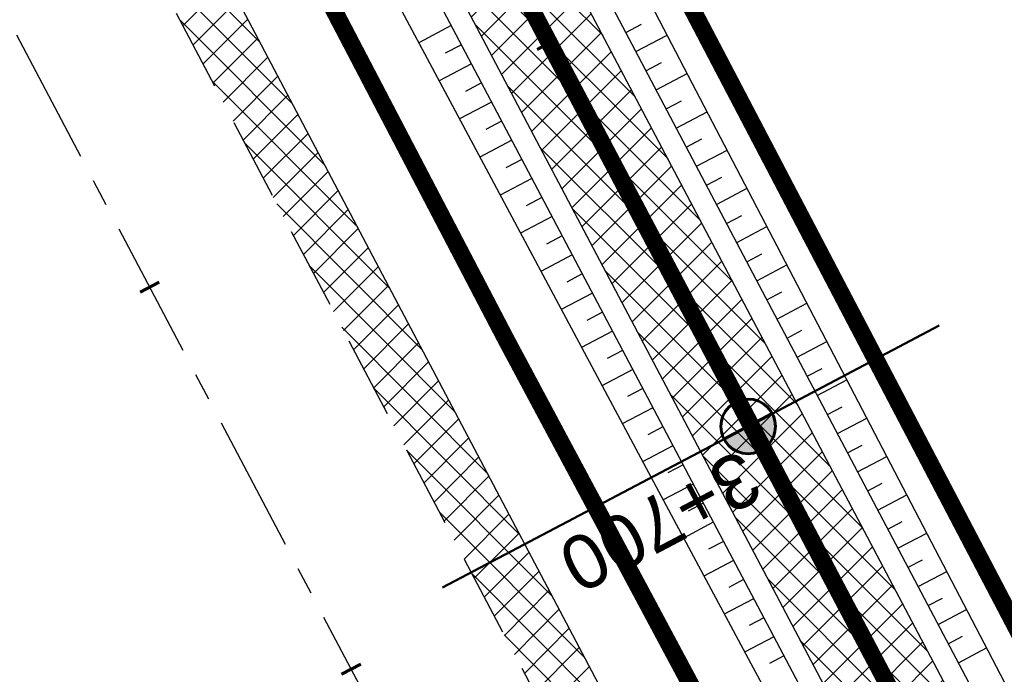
# Model space of a CAD drawing. Header units: metres. Extents: x 7529682 to 7533711, y 5721195 to 5727842.
# Tile 66 of 232: x 7531423 to 7531446, y 5724524 to 5724540. Entities that reach past the tile are written whole.
import ezdxf

# ---------------------------------------------------------------- set-up
doc = ezdxf.new("R2010")
doc.units = ezdxf.units.M
for name, pattern in [('817-dzialki-09-05-04$0$HIDDEN', [0.375, 0.25, -0.125]), ('ACAD_ISO05W100', [33, 24, -3, 0, -3, 0, -3]), ('CENTER', [50.800000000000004, 31.75, -6.35, 6.35, -6.35]), ('CENTER2', [28.575000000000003, 19.05, -3.175, 3.175, -3.175]), ('HIDDEN', [9.524999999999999, 6.35, -3.175])]:
    doc.linetypes.add(name, pattern=pattern)
for name, color, linetype in [('C-DROGI-SYTUACJA', 7, 'Continuous'), ('C-DROGI-SYTUACJA-ETYKIETY', 7, 'Continuous'), ('D-hatch-pobocza', 131, 'Continuous'), ('D-pobocza', 60, 'Continuous'), ('D-rowy', 160, 'Continuous'), ('D-skarpa', 2, 'Continuous'), ('D-skarpa-kreskowanie', 2, 'Continuous')]:
    doc.layers.add(name, color=color, linetype=linetype)
for name, color, linetype, lineweight, true_color in [('D-hatch-ciag-pieszo-rowerowy', 7, 'Continuous', 13, 0xff9f80), ('D-LR-etap-III', 7, '817-dzialki-09-05-04$0$HIDDEN', 50, 0x00008f), ('D-przekroje-pop', 7, 'Continuous', 50, 0x000099)]:
    doc.layers.add(name, color=color, linetype=linetype, lineweight=lineweight, true_color=true_color)
for name, color, linetype, lineweight in [('D-krawędzie', 3, 'Continuous', 30), ('D-obrzeża', 2, 'Continuous', 30), ('D-oś', 10, 'CENTER', 30), ('D-pas-drogowy', 7, 'ACAD_ISO05W100', 50)]:
    doc.layers.add(name, color=color, linetype=linetype, lineweight=lineweight)
doc.layers.add('poprzeczki', color=7, linetype='Continuous', true_color=0x0000c7)
doc.styles.get("Standard").update_dxf_attribs({"font": 'arial.ttf'})

# ---------------------------------------------------------------- blocks, each defined once
blk = doc.blocks.new('AeccTickLine')
at = {"color": 0, "linetype": 'ByBlock', "lineweight": -2}
blk.add_line((0, 1), (-3.673819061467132e-16, -1), dxfattribs=at)
blk = doc.blocks.new('kilometraz')
at = {"linetype": 'ByBlock', "lineweight": -2}
blk.add_hatch(color=0, dxfattribs=at).paths.add_polyline_path([(0, -0.28125, 0.4142135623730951), (0.28125, 0, 0.4142135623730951), (0, 0.28125)])
at = {"color": 0, "linetype": 'ByBlock', "lineweight": -2}
blk.add_line((0, 0.28125), (0, -0.28125), dxfattribs=at)
blk.add_circle((0, 0), 0.28125, dxfattribs=at)

msp = doc.modelspace()

# ---------------------------------------------------------------- hatches: boundary and pattern name
at = {"layer": 'D-hatch-ciag-pieszo-rowerowy'}
h = msp.add_hatch(dxfattribs=at)
h.set_pattern_fill('ANSI37', color=256, scale=0.15, style=0)
h.set_pattern_definition([(45, (0.8853450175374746, 0.4649341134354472), (-0.3367596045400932, 0.3367596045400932), []), (135, (0.8853450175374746, 0.4649341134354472), (-0.3367596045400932, -0.3367596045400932), [])])
h.paths.add_polyline_path([(7531426.00283601, 5724559.810280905), (7531399.691674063, 5724609.942291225), (7531381.171903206, 5724645.403370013), (7531371.148930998, 5724664.425789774), (7531369.294050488, 5724662.583091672), (7531378.958019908, 5724644.242016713), (7531397.476854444, 5724608.78273076), (7531423.790449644, 5724558.646084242), (7531445.035916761, 5724518.377892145), (7531473.709538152, 5724463.869950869), (7531482.589132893, 5724446.952420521), (7531484.869873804, 5724447.986385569), (7531475.922080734, 5724465.033847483), (7531447.247751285, 5724519.543134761)])
at = {"layer": 'D-hatch-pobocza'}
h = msp.add_hatch(dxfattribs=at)
h.set_pattern_fill('ANSI37', color=256, scale=0.15, style=0)
h.set_pattern_definition([(45, (0, 0), (-0.3367596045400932, 0.3367596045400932), []), (135, (0, 0), (-0.3367596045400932, -0.3367596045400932), [])])
h.paths.add_polyline_path([(7531410.67, 5724574.2), (7531398.059999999, 5724598.28), (7531373.71, 5724644.55), (7531366.183649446, 5724659.133667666), (7531365.968855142, 5724658.886270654), (7531365.497582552, 5724656.917040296), (7531373.644908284, 5724641.454376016), (7531392.161870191, 5724605.998675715), (7531418.480331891, 5724555.852756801), (7531439.726902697, 5724515.582472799), (7531476.36, 5724446.19), (7531478.828970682, 5724445.625897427), (7531467.269999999, 5724466.87), (7531457.65, 5724485.09), (7531437.94, 5724521.98), (7531423.889999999, 5724548.61)])

# ---------------------------------------------------------------- linework, layer by layer
at = {"layer": 'C-DROGI-SYTUACJA', "color": 10, "linetype": 'CENTER2', "lineweight": 35, "ltscale": 0.2}
msp.add_lwpolyline([(7531154.313313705, 5725078.4002911, -0.06893621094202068), (7531156.868938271, 5725074.829562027), (7531166.993104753, 5725055.549823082, -0.06873154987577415), (7531168.47910387, 5725051.431584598), (7531169.100428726, 5725048.502816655, 0.0687825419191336), (7531171.889509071, 5725040.775727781), (7531203.620916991, 5724980.378493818), (7531234.800499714, 5724921.534907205), (7531259.930515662, 5724874.055069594), (7531293.333031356, 5724810.085976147), (7531313.159872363, 5724772.033203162), (7531341.528881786, 5724719.923105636, -0.009023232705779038), (7531346.533284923, 5724710.322073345), (7531363.734853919, 5724675.815312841), (7531380.064961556, 5724644.822693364), (7531398.584264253, 5724609.362510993), (7531424.896642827, 5724559.228182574), (7531446.141834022, 5724518.960513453), (7531474.815809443, 5724464.451899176), (7531498.201389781, 5724419.897359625)], format="xyb", dxfattribs=at)
at = {"layer": 'D-krawędzie', "linetype": 'HIDDEN', "ltscale": 0.3, "flags": 128}
msp.add_lwpolyline([(7530572.009999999, 5726166.06), (7530620.380949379, 5726072.761487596), (7530641.555222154, 5726032.007915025), (7530660.960861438, 5725995.070069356), (7530689.128213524, 5725941.540167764), (7530707.335918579, 5725907.031820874), (7530725.255781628, 5725873.092686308), (7530743.969545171, 5725837.653904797), (7530770.526708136, 5725787.119408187), (7530787.864146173, 5725754.266918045), (7530809.897571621, 5725712.541613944), (7530824.739035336, 5725684.389287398), (7530840.856259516, 5725653.693092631), (7530860.675070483, 5725616.154465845), (7530865.283000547, 5725607.394015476), (7530878.050274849, 5725583.079962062), (7530918.171722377, 5725507.178125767), (7530950.162943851, 5725446.305402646), (7530993.419108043, 5725364.264712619), (7531022.766433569, 5725308.719304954), (7531053.80955549, 5725249.872416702), (7531081.165622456, 5725197.874670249), (7531103.902359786, 5725154.540603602), (7531128.123220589, 5725108.448161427), (7531149.3, 5725068.249999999), (7531167.380094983, 5725033.766927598), (7531197.164745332, 5724976.987689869), (7531228.151004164, 5724918.034426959), (7531253.152837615, 5724870.491119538), (7531286.7961686, 5724806.653565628), (7531306.739858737, 5724768.664832), (7531335.094443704, 5724714.652299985), (7531357.3191504, 5724672.438740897), (7531373.644908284, 5724641.454376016), (7531392.161870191, 5724605.998675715), (7531418.480331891, 5724555.852756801), (7531439.726902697, 5724515.582472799), (7531468.399107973, 5724461.077223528), (7531491.782023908, 5724416.527754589), (7531531.990296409, 5724339.832565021), (7531557.226635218, 5724291.658956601), (7531569.851546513, 5724267.577443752), (7531591.375556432, 5724226.547822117), (7531610.003879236, 5724191.103071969), (7531616.882991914, 5724177.998849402), (7531629.984986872, 5724153.025496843), (7531641.006768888, 5724132.021778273), (7531664.906257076, 5724087.616922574), (7531677.64401952, 5724064.785715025), (7531683.112433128, 5724054.988140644), (7531686.752875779, 5724048.180044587), (7531695.447538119, 5724031.696667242), (7531703.748818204, 5724015.917210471), (7531709.214143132, 5724005.513965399), (7531719.388607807, 5723986.14687362), (7531726.295217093, 5723973.000144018), (7531732.740794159, 5723960.735633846), (7531735.13, 5723956.19)], dxfattribs=at)
at = {"layer": 'D-LR-etap-III', "ltscale": 10, "flags": 128}
msp.add_lwpolyline([(7531750.474471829, 5723895.103125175, 0.4, 0.4, 0), (7531750.505, 5723895.13, 0.4, 0.4, 0), (7531682.71, 5724022.92, 0.4, 0.4, 0), (7531619.177023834, 5724147.203692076, 0.4, 0.4, 0), (7531592.308960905, 5724198.48863389, 0.4, 0.4, 0), (7531553.263875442, 5724272.918564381, 0.4, 0.4, 0), (7531504.019999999, 5724366.79, 0.4, 0.4, 0), (7531482.09, 5724407.62, 0.4, 0.4, 0), (7531412.350402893, 5724541.182759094, 0.4, 0.4, 0), (7531388.463669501, 5724586.929768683, 0.4, 0.4, 0), (7531345.12, 5724669.94, 0.4, 0.4, 0), (7531127.66, 5725081.67, 0.4, 0.4, 0), (7531059.253139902, 5725211.040795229, 0.4, 0.4, 0), (7531008.007244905, 5725307.953830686, 0.4, 0.4, 0), (7530964.181635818, 5725390.835555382, 0.4, 0.4, 0), (7530914.557354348, 5725484.683561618, 0.4, 0.4, 0), (7530865.243241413, 5725577.493975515, 0.4, 0.4, 0), (7530840.085257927, 5725624.058651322, 0.4, 0.4, 0), (7530802.559525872, 5725694.924584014, 0.4, 0.4, 0), (7530755.54, 5725787.51, 0.4, 0.4, 0), (7530708.717810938, 5725876.303221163, 0.4, 0.4, 0), (7530695.12, 5725902.09, 0.4, 0.4, 0), (7530642.91397006, 5726001.07839487, 0.4, 0.4, 0), (7530634.934723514, 5726016.146615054, 0.4, 0.4, 0), (7530610.820000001, 5726061.929999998, 0.4, 0.4, 0), (7530610.820000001, 5726061.929999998, 0.4, 0.4, 0), (7530607.21, 5726063.51, 0.4, 0.4, 0), (7530597.42, 5726080.68, 0.4, 0.4, 0), (7530591.16, 5726088.44, 0.4, 0.4, 0), (7530581.28, 5726107.21, 0.4, 0.4, 0), (7530571.29, 5726130.56, 0.4, 0.4, 0), (7530549.554994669, 5726171.527317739, 0.4, 0.4, 0), (7530531.014309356, 5726206.473807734, 0.4, 0.4, 0), (7530516.461208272, 5726236.016618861, 0.4, 0.4, 0), (7530500.798929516, 5726266.141265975, 0.4, 0.4, 0), (7530491.349999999, 5726283.94, 0.4, 0.4, 0), (7530482.4, 5726303.41, 0.4, 0.4, 0), (7530482.4, 5726303.41, 0.4, 0.4, 0), (7530450.41, 5726357.28, 0.4, 0.4, 0), (7530397.759396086, 5726458.499907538, 0.4, 0.4, 0), (7530334.707815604, 5726583.664702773, 0.4, 0.4, 0), (7530303.939274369, 5726645.167943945, 0.4, 0.4, 0), (7530300.509779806, 5726651.777515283, 0.4, 0.4, 0), (7530289.213532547, 5726671.966724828, 0.4, 0.4, 0), (7530281.54, 5726685.57, 0.4, 0.4, 0), (7530261.37085633, 5726724.163374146, 0.4, 0.4, 0), (7530254.03, 5726738.21, 0.4, 0.4, 0), (7530197.219999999, 5726845.06, 0.4, 0.4, 0), (7530194.71, 5726849.15, 0.4, 0.4, 0), (7530195.92, 5726850.75, 0.4, 0.4, 0), (7530170.546669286, 5726892.961489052, 0.4, 0.4, 0), (7530143.174718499, 5726945.065838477, 0.4, 0.4, 0), (7530105.059999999, 5727018.32, 0.4, 0.4, 0), (7530100.059999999, 5727027.16, 0.4, 0.4, 0), (7530062.318670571, 5727099.625398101, 0.4, 0.4, 0), (7530015.378537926, 5727189.420463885, 0.4, 0.4, 0), (7529983.207960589, 5727250.206596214, 0.4, 0.4, 0), (7529953.284293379, 5727306.74720398, 0.4, 0.4, 0), (7529900.67053443, 5727406.15903814, 0.4, 0.4, 0), (7529890.630239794, 5727425.131178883, 0.4, 0.4, 0), (7529875.155383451, 5727454.426350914, 0.4, 0.4, 0), (7529857.560096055, 5727487.787346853, 0.4, 0.4, 0), (7529835.194401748, 5727530.19312405, 0.4, 0.4, 0), (7529811.740544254, 5727574.662079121, 0.4, 0.4, 0), (7529792.101859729, 5727611.922638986, 0.4, 0.4, 0), (7529768.066117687, 5727657.469613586, 0.4, 0.4, 0), (7529755.210566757, 5727682.131373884, 0.4, 0.4, 0), (7529753.309999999, 5727681.13, 0.4, 0.4, 0), (7529739.21, 5727707.77, 0.4, 0.4, 0), (7529735.394745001, 5727711.251990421, 0.4, 0.4, 0), (7529725.42, 5727730.2, 0.4, 0.4, 0), (7529723.55, 5727729.88, 0.4, 0.4, 0), (7529695.566668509, 5727782.932080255, 0.4, 0.4, 0), (7529717.67971874, 5727794.024357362, 0.4, 0.4, 0), (7529736.274870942, 5727758.647400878, 0.4, 0.4, 0), (7529736.274870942, 5727758.647400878, 0.4, 0.4, 0), (7529744.511003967, 5727750.406106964, 0.4, 0.4, 0), (7529744.511003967, 5727750.406106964, 0.4, 0.4, 0), (7529750.282568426, 5727738.549848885, 0.4, 0.4, 0), (7529777.108510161, 5727687.569424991, 0.4, 0.4, 0), (7529796.51537536, 5727651.329932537, 0.4, 0.4, 0), (7529814.937945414, 5727616.793170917, 0.4, 0.4, 0), (7529839.006722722, 5727572.303976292, 0.4, 0.4, 0), (7529860.617626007, 5727532.509108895, 0.4, 0.4, 0), (7529882.348967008, 5727491.504261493, 0.4, 0.4, 0), (7529904.865139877, 5727449.096370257, 0.4, 0.4, 0), (7529920.747384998, 5727418.884773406, 0.4, 0.4, 0), (7529946.676504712, 5727368.547487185, 0.4, 0.4, 0), (7529972.024701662, 5727320.573310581, 0.4, 0.4, 0), (7529987.740014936, 5727290.153392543, 0.4, 0.4, 0), (7529996.497385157, 5727273.661630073, 0.4, 0.4, 0), (7530017.541471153, 5727234.202689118, 0.4, 0.4, 0), (7530033.053657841, 5727204.864166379, 0.4, 0.4, 0), (7530051.622983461, 5727170.222745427, 0.4, 0.4, 0), (7530069.276612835, 5727137.015751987, 0.4, 0.4, 0), (7530089.385386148, 5727097.533639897, 0.4, 0.4, 0), (7530109.712512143, 5727060.746615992, 0.4, 0.4, 0), (7530136.769722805, 5727011.640131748, 0.4, 0.4, 0), (7530162.446686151, 5726962.743777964, 0.4, 0.4, 0), (7530187.674104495, 5726916.992101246, 0.4, 0.4, 0), (7530207.820739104, 5726879.335323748, 0.4, 0.4, 0), (7530230.625609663, 5726834.518686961, 0.4, 0.4, 0), (7530262.288093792, 5726776.61832811, 0.4, 0.4, 0), (7530277.509672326, 5726760.213143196, 0.4, 0.4, 0), (7530286.036865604, 5726744.106684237, 0.4, 0.4, 0), (7530288.097472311, 5726735.884066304, 0.4, 0.4, 0), (7530290.393870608, 5726725.046963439, 0.4, 0.4, 0), (7530296.17664807, 5726713.582980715, 0.4, 0.4, 0), (7530302.726195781, 5726701.18226779, 0.4, 0.4, 0), (7530325.685047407, 5726657.466383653, 0.4, 0.4, 0), (7530343.243978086, 5726623.648592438, 0.4, 0.4, 0), (7530360.229820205, 5726591.746871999, 0.4, 0.4, 0), (7530383.20855044, 5726548.059469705, 0.4, 0.4, 0), (7530406.017875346, 5726503.605514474, 0.4, 0.4, 0), (7530427.464919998, 5726462.620289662, 0.4, 0.4, 0), (7530447.9278544, 5726424.388014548, 0.4, 0.4, 0), (7530471.126878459, 5726379.920667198, 0.4, 0.4, 0), (7530490.501003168, 5726343.033350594, 0.4, 0.4, 0), (7530509.499458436, 5726306.733076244, 0.4, 0.4, 0), (7530529.890269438, 5726267.244072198, 0.4, 0.4, 0), (7530543.852446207, 5726238.990319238, 0.4, 0.4, 0), (7530554.808897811, 5726218.943990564, 0.4, 0.4, 0), (7530559.027108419, 5726212.223286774, 0.4, 0.4, 0), (7530563.060988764, 5726206.409670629, 0.4, 0.4, 0), (7530566.93354971, 5726200.463543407, 0.4, 0.4, 0), (7530569.771022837, 5726194.901501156, 0.4, 0.4, 0), (7530571.47319415, 5726191.282350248, 0.4, 0.4, 0), (7530572.839142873, 5726188.024533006, 0.4, 0.4, 0), (7530575.295071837, 5726182.034664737, 0.4, 0.4, 0), (7530579.736851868, 5726173.306070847, 0.4, 0.4, 0), (7530583.3, 5726167.41, 0.4, 0.4, 0), (7530593.4, 5726163.33, 0.4, 0.4, 0), (7530598.618375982, 5726155.264489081, 0.4, 0.4, 0), (7530608.258304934, 5726140.497132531, 0.4, 0.4, 0), (7530603.269999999, 5726136.83, 0.4, 0.4, 0), (7530606.53, 5726131.84, 0.4, 0.4, 0), (7530604.239057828, 5726124.21679044, 0.4, 0.4, 0), (7530605.847136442, 5726121.630127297, 0.4, 0.4, 0), (7530608.971611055, 5726116.164124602, 0.4, 0.4, 0), (7530618.114293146, 5726097.791111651, 0.4, 0.4, 0), (7530651.213125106, 5726034.959524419, 0.4, 0.4, 0), (7530670.243741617, 5725998.61095082, 0.4, 0.4, 0), (7530698.075474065, 5725945.952624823, 0.4, 0.4, 0), (7530716.505955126, 5725911.3051464, 0.4, 0.4, 0), (7530735.223454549, 5725875.667401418, 0.4, 0.4, 0), (7530752.504235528, 5725842.154920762, 0.4, 0.4, 0), (7530778.310652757, 5725793.501254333, 0.4, 0.4, 0), (7530797.499961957, 5725756.381811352, 0.4, 0.4, 0), (7530812.518974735, 5725728.28874362, 0.4, 0.4, 0), (7530820.039295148, 5725713.160404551, 0.4, 0.4, 0), (7530822.422446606, 5725710.193574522, 0.4, 0.4, 0), (7530833.154893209, 5725688.800634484, 0.4, 0.4, 0), (7530849.629354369, 5725656.158601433, 0.4, 0.4, 0), (7530867.98290276, 5725621.963939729, 0.4, 0.4, 0), (7530872.629809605, 5725612.88760475, 0.4, 0.4, 0), (7530880.354488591, 5725597.594500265, 0.4, 0.4, 0), (7530883.839446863, 5725593.389159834, 0.4, 0.4, 0), (7530891.782113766, 5725587.763349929, 0.4, 0.4, 0), (7530895.038670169, 5725584.280746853, 0.4, 0.4, 0), (7530897.033644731, 5725580.941110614, 0.4, 0.4, 0), (7530900.951646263, 5725579.945856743, 0.4, 0.4, 0), (7530904.80970798, 5725571.977328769, 0.4, 0.4, 0), (7530903.682362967, 5725568.566434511, 0.4, 0.4, 0), (7530908.900614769, 5725558.844845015, 0.4, 0.4, 0), (7530910.252030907, 5725545.671606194, 0.4, 0.4, 0), (7530912.872986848, 5725538.645543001, 0.4, 0.4, 0), (7530945.278171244, 5725478.464284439, 0.4, 0.4, 0), (7530959.692318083, 5725450.24628822, 0.4, 0.4, 0), (7531002.82670893, 5725368.192370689, 0.4, 0.4, 0), (7531044.703532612, 5725290.314293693, 0.4, 0.4, 0), (7531064.098839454, 5725253.212562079, 0.4, 0.4, 0), (7531083.010253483, 5725216.677517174, 0.4, 0.4, 0), (7531113.013137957, 5725158.465613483, 0.4, 0.4, 0), (7531137.364304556, 5725113.07076138, 0.4, 0.4, 0), (7531150.830830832, 5725086.711759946, 0.4, 0.4, 0), (7531159.745663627, 5725076.640848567, 0.4, 0.4, 0), (7531166.309999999, 5725074.58, 0.4, 0.4, 0), (7531172.29, 5725062.58, 0.4, 0.4, 0), (7531170.589828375, 5725055.605912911, 0.4, 0.4, 0), (7531173.732823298, 5725044.080706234, 0.4, 0.4, 0), (7531215.342008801, 5724964.859648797, 0.4, 0.4, 0), (7531238.054496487, 5724921.684649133, 0.4, 0.4, 0), (7531262.389821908, 5724875.282876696, 0.4, 0.4, 0), (7531295.587160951, 5724811.265731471, 0.4, 0.4, 0), (7531348.487908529, 5724712.362812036, 0.4, 0.4, 0), (7531363.740817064, 5724682.68394264, 0.4, 0.4, 0), (7531366.986905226, 5724675.865317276, 0.4, 0.4, 0), (7531382.541261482, 5724646.110625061, 0.4, 0.4, 0), (7531401.299165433, 5724610.874551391, 0.4, 0.4, 0), (7531428.964837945, 5724558.862274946, 0.4, 0.4, 0), (7531449.111202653, 5724520.397801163, 0.4, 0.4, 0), (7531477.292992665, 5724465.831467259, 0.4, 0.4, 0), (7531500.996290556, 5724421.112506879, 0.4, 0.4, 0), (7531512.121834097, 5724400.549045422, 0.4, 0.4, 0), (7531513.78163794, 5724396.757451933, 0.4, 0.4, 0), (7531526.32, 5724379.39, 0.4, 0.4, 0), (7531566.783642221, 5724302.73628205, 0.4, 0.4, 0), (7531578.579156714, 5724282.774819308, 0.4, 0.4, 0), (7531584.232619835, 5724273.111246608, 0.4, 0.4, 0), (7531590.109283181, 5724263.508189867, 0.4, 0.4, 0), (7531593.027899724, 5724258.771479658, 0.4, 0.4, 0), (7531595.711841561, 5724254.226824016, 0.4, 0.4, 0), (7531601.659976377, 5724243.898197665, 0.4, 0.4, 0), (7531606.097733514, 5724235.986407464, 0.4, 0.4, 0), (7531609.382207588, 5724230.799061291, 0.4, 0.4, 0), (7531611.580260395, 5724227.671180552, 0.4, 0.4, 0), (7531612.707802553, 5724225.86410867, 0.4, 0.4, 0), (7531618.665224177, 5724214.480919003, 0.4, 0.4, 0), (7531619.885522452, 5724212.333950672, 0.4, 0.4, 0), (7531620.931818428, 5724210.787064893, 0.4, 0.4, 0), (7531623.518605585, 5724207.111542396, 0.4, 0.4, 0), (7531626.143926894, 5724203.61306897, 0.4, 0.4, 0), (7531632.022984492, 5724196.485954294, 0.4, 0.4, 0), (7531653.949089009, 5724152.617641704, 0.4, 0.4, 0), (7531656.750690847, 5724143.103797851, 0.4, 0.4, 0), (7531659.61440691, 5724133.254504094, 0.4, 0.4, 0), (7531661.627147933, 5724128.646047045, 0.4, 0.4, 0.01093811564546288), (7531674.314987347, 5724101.43546424, 0.4, 0.4, 0), (7531685.137626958, 5724081.408252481, 0.4, 0.4, 0), (7531692.159945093, 5724066.277333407, 0.4, 0.4, 0), (7531699.662164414, 5724051.388120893, 0.4, 0.4, 0), (7531704.480624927, 5724040.808561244, 0.4, 0.4, 0), (7531704.480624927, 5724040.808561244, 0.4, 0.4, 0), (7531704.401251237, 5724037.368913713, 0.4, 0.4, 0), (7531720.383609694, 5724003.441317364, 0.4, 0.4, 0), (7531728.79890528, 5723986.206298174, 0.4, 0.4, 0), (7531733.237926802, 5723977.192631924, 0.4, 0.4, 0), (7531736.750027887, 5723969.505210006, 0.4, 0.4, 0), (7531737.336143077, 5723968.518916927, 0.4, 0.4, 0), (7531738.285051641, 5723967.699360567, 0.4, 0.4, 0), (7531742.180915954, 5723962.346428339, 0.4, 0.4, 0), (7531744.286141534, 5723958.615526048, 0.4, 0.4, 0), (7531755.393260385, 5723944.192617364, 0.4, 0.4, 0), (7531758.69, 5723936.76, 0.4, 0.4, 0), (7531780.08, 5723929.25, 0.4, 0.4, 0), (7531792.611989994, 5723906.337708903, 0.4, 0.4, 0), (7531792.611989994, 5723906.337708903, 0.4, 0.4, 0), (7531756.962094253, 5723883.055323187, 0.4, 0.4, 0), (7531750.46, 5723895.130000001, 0.4, 0.4, 0), (7531750.46, 5723895.130000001, 0, 0, 0)], format="xyseb", dxfattribs=at)
at = {"layer": 'D-obrzeża'}
msp.add_lwpolyline([(7531162.547399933, 5725061.317843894), (7531165.881540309, 5725054.958839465, -0.06857369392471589), (7531167.270284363, 5725051.106338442), (7531167.914945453, 5725048.067569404, 0.06878949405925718), (7531170.704411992, 5725040.339745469), (7531202.515371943, 5724979.795162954), (7531233.695975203, 5724920.949650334), (7531258.824090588, 5724873.473403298), (7531292.224994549, 5724809.507396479), (7531312.052212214, 5724771.453899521), (7531340.423454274, 5724719.339022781, -0.009020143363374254), (7531345.426151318, 5724709.741280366), (7531362.628782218, 5724675.232985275), (7531378.958019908, 5724644.242016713), (7531397.476854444, 5724608.78273076), (7531423.790449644, 5724558.646084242), (7531445.035916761, 5724518.377892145), (7531473.709538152, 5724463.869950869), (7531497.094585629, 5724419.316425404), (7531505.905040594, 5724402.510940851, -0.03317121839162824), (7531508.586352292, 5724396.450655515), (7531511.248060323, 5724389.164100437)], format="xyb", dxfattribs=at)
msp.add_lwpolyline([(7531484.869873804, 5724447.986385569), (7531475.922080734, 5724465.033847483), (7531447.247751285, 5724519.543134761), (7531426.00283601, 5724559.810280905), (7531399.691674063, 5724609.942291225), (7531381.171903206, 5724645.403370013), (7531371.148930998, 5724664.425789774)], dxfattribs=at)
at = {"layer": 'D-oś', "ltscale": 0.1}
msp.add_lwpolyline([(7531488.682972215, 5724414.901138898), (7531465.30154836, 5724459.447768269), (7531436.630334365, 5724513.951133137), (7531415.382990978, 5724554.222881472), (7531389.061122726, 5724604.375291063), (7531370.54547166, 5724639.828481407), (7531354.22214964, 5724670.808223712), (7531331.99647235, 5724713.023626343), (7531303.640952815, 5724767.037938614), (7531283.698553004, 5724805.024214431), (7531250.055061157, 5724868.862076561), (7531225.052886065, 5724916.406033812), (7531194.065303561, 5724975.361817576), (7531164.280332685, 5725032.141666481), (7531146.201824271, 5725066.621712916), (7531125.025790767, 5725106.818458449), (7531100.803065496, 5725152.914450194), (7531078.067230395, 5725196.24679728), (7531050.712974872, 5725248.241100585), (7531019.671816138, 5725307.084268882), (7530990.323090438, 5725362.632329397), (7530947.065833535, 5725444.675091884), (7530915.075467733, 5725505.546186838), (7530874.953735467, 5725581.448561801)], dxfattribs=at)
at = {"layer": 'D-pas-drogowy', "ltscale": 0.2, "flags": 128}
msp.add_lwpolyline([(7531633.018560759, 5724182.834272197, 0.4, 0.4, 0), (7531617.558899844, 5724211.608162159, 0.4, 0.4, 0), (7531566.783642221, 5724302.73628205, 0.4, 0.4, 0), (7531538.419082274, 5724356.469679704, 0.4, 0.4, 0), (7531526.32, 5724379.39, 0.4, 0.4, 0), (7531516.102085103, 5724393.607319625, 0.4, 0.4, 0.001485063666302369), (7531513.78037409, 5724396.837773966, 0.4, 0.4, 0), (7531501.87, 5724413.41, 0.4, 0.4, 0), (7531474.926107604, 5724464.507896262, 0.4, 0.4, 0), (7531446.200436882, 5724518.992313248, 0.4, 0.4, 0), (7531424.962185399, 5724559.262257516, 0.4, 0.4, 0), (7531398.444460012, 5724609.565801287, 0.4, 0.4, 0), (7531379.647455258, 5724645.216004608, 0.4, 0.4, 0), (7531365.23, 5724672.56, 0.4, 0.4, 0), (7531341.305752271, 5724717.915356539, 0.4, 0.4, 0), (7531312.899996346, 5724771.788898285, 0.4, 0.4, 0), (7531292.590923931, 5724810.306502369, 0.4, 0.4, 0), (7531259.391619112, 5724873.271351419, 0.4, 0.4, 0), (7531233.740401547, 5724921.922582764, 0.4, 0.4, 0), (7531203.072738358, 5724980.092044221, 0.4, 0.4, 0), (7531173.471398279, 5725036.225177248, 0.4, 0.4, 0), (7531168.269999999, 5725046.09, 0.4, 0.4, 0), (7531172.29, 5725062.58, 0.4, 0.4, 0), (7531166.309999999, 5725074.58, 0.4, 0.4, 0), (7531150.32, 5725079.6, 0.4, 0.4, 0), (7531141.5, 5725096.43, 0.4, 0.4, 0), (7531109.311735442, 5725157.814415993, 0.4, 0.4, 0), (7531086.641300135, 5725201.047918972, 0.4, 0.4, 0), (7531059.198258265, 5725253.383662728, 0.4, 0.4, 0), (7531028.206828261, 5725312.48946212, 0.4, 0.4, 0), (7530999.104694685, 5725367.990143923, 0.4, 0.4, 0), (7530956.247527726, 5725449.724815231, 0.4, 0.4, 0), (7530924.397774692, 5725510.463768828, 0.4, 0.4, 0), (7530897.509999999, 5725561.74, 0.4, 0.4, 0), (7530894.46, 5725566.14, 0.4, 0.4, 0), (7530892.16, 5725570.49, 0.4, 0.4, 0), (7530869.362688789, 5725613.307018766, 0.4, 0.4, 0), (7530861.693971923, 5725627.704613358, 0.4, 0.4, 0), (7530852.74, 5725644.52, 0.4, 0.4, 0), (7530831.509999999, 5725684.2, 0.4, 0.4, 0), (7530811.13, 5725722.52, 0.4, 0.4, 0), (7530792.3476413, 5725757.940652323, 0.4, 0.4, 0), (7530768.03, 5725803.8, 0.4, 0.4, 0), (7530748.768542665, 5725840.178507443, 0.4, 0.4, 0), (7530727.7, 5725879.97, 0.4, 0.4, 0), (7530712.0981582, 5725909.54523909, 0.4, 0.4, 0), (7530693.644105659, 5725944.645156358, 0.4, 0.4, 0), (7530665.702224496, 5725997.538976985, 0.4, 0.4, 0), (7530641.759999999, 5726042.88, 0.4, 0.4, 0), (7530616.5, 5726091.48, 0.4, 0.4, 0), (7530604.628439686, 5726114.319880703, 0.4, 0.4, -0.007762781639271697), (7530602.5, 5726118.43, 0.4, 0.4, 0), (7530603.992037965, 5726123.394821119, 0.4, 0.4, 0), (7530606.53, 5726131.84, 0.4, 0.4, 0), (7530603.269999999, 5726136.83, 0.4, 0.4, 0), (7530593.775620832, 5726151.368713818, 0.4, 0.4, 0), (7530590.202637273, 5726156.84001263, 0.4, 0.4, 0), (7530583.3, 5726167.41, 0.4, 0.4, 0), (7530580.578343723, 5726170.427567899, 0.4, 0.4, 0), (7530575.849999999, 5726175.67, 0.4, 0.4, 0), (7530569.009999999, 5726186.66, 0.4, 0.4, 0), (7530562.555322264, 5726199.189409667, 0.4, 0.4, 0), (7530555.67, 5726211.39, 0.4, 0.4, 0), (7530548.29, 5726224.23, 0.4, 0.4, 0), (7530540.58, 5726237.71, 0.4, 0.4, 0), (7530532.679999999, 5726252.65, 0.4, 0.4, 0), (7530524.059999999, 5726269.35, 0.4, 0.4, 0), (7530502.82, 5726309.91, 0.4, 0.4, 0), (7530488.83, 5726336.63, 0.4, 0.4, 0), (7530466.03, 5726380.16, 0.4, 0.4, 0), (7530438.469999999, 5726432.77, 0.4, 0.4, 0), (7530424.53, 5726459.09, 0.4, 0.4, 0), (7530401.63, 5726502.97, 0.4, 0.4, 0), (7530383.38, 5726538.06, 0.4, 0.4, 0), (7530353.969999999, 5726593.52, 0.4, 0.4, 0), (7530338.469999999, 5726622.74, 0.4, 0.4, 0), (7530322.009999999, 5726653.88, 0.4, 0.4, 0), (7530297.54, 5726700.33, 0.4, 0.4, 0), (7530287.38, 5726719.6, 0.4, 0.4, 0), (7530285.94993921, 5726722.315508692, 0.4, 0.4, 0), (7530280.259999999, 5726733.12, 0.4, 0.4, 0), (7530266.73, 5726758.74, 0.4, 0.4, 0), (7530260.42, 5726770.47, 0.4, 0.4, 0), (7530253.25, 5726783.82, 0.4, 0.4, 0), (7530244.95, 5726799.33, 0.4, 0.4, 0), (7530239.389999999, 5726808.49, 0.4, 0.4, 0), (7530238.29, 5726807.9, 0.4, 0.4, 0), (7530218.11, 5726850.67, 0.4, 0.4, 0), (7530175.906646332, 5726928.168028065, 0.4, 0.4, 0), (7530096.679999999, 5727076.15, 0.4, 0.4, 0), (7530094.679999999, 5727079.89, 0.4, 0.4, 0), (7530064.59693469, 5727135.522637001, 0.4, 0.4, 0), (7530046.730970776, 5727168.8921561, 0.4, 0.4, 0), (7530025.803045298, 5727208.461374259, 0.4, 0.4, 0), (7530012.846501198, 5727232.979315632, 0.4, 0.4, 0), (7529994.15, 5727268.45, 0.4, 0.4, 0), (7529981.670868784, 5727291.93018666, 0.4, 0.4, 0), (7529949.889999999, 5727351.73, 0.4, 0.4, 0), (7529924.75, 5727399.03, 0.4, 0.4, 0), (7529915.515824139, 5727417.099754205, 0.4, 0.4, 0), (7529885.83, 5727475.19, 0.4, 0.4, 0), (7529862.559999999, 5727519.97, 0.4, 0.4, 0), (7529852.984923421, 5727538.191086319, 0.4, 0.4, 0), (7529836.513084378, 5727569.51130111, 0.4, 0.4, 0), (7529815.36890814, 5727609.140983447, 0.4, 0.4, 0), (7529792.795203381, 5727651.247499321, 0.4, 0.4, 0), (7529774.199114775, 5727685.858348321, 0.4, 0.4, 0), (7529746.966026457, 5727736.059440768, 0.4, 0.4, 0), (7529733.92, 5727757.62, 0.4, 0.4, 0), (7529708.607472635, 5727806.388536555, 0.4, 0.4, 0), (7529688.491967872, 5727796.344621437, 0.4, 0.4, 0), (7529723.55, 5727729.88, 0.4, 0.4, 0), (7529725.42, 5727730.2, 0.4, 0.4, 0), (7529735.38, 5727711.28, 0.4, 0.4, 0), (7529739.21, 5727707.77, 0.4, 0.4, 0), (7529753.309999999, 5727681.13, 0.4, 0.4, 0), (7529755.178396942, 5727682.114424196, 0.4, 0.4, 0), (7529792.101859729, 5727611.922638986, 0.4, 0.4, 0), (7529811.740544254, 5727574.662079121, 0.4, 0.4, 0), (7529835.194401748, 5727530.19312405, 0.4, 0.4, 0), (7529857.560096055, 5727487.787346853, 0.4, 0.4, 0), (7529875.155383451, 5727454.426350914, 0.4, 0.4, 0), (7529890.630239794, 5727425.131178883, 0.4, 0.4, 0), (7529900.67053443, 5727406.15903814, 0.4, 0.4, 0), (7529953.284293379, 5727306.74720398, 0.4, 0.4, 0), (7529983.207960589, 5727250.206596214, 0.4, 0.4, 0), (7530015.378537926, 5727189.420463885, 0.4, 0.4, 0), (7530062.318670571, 5727099.625398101, 0.4, 0.4, 0), (7530100.059999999, 5727027.16, 0.4, 0.4, 0), (7530105.059999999, 5727018.32, 0.4, 0.4, 0), (7530143.174718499, 5726945.065838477, 0.4, 0.4, 0), (7530170.546669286, 5726892.961489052, 0.4, 0.4, 0), (7530195.92, 5726850.75, 0.4, 0.4, 0), (7530194.71, 5726849.15, 0.4, 0.4, 0), (7530197.219999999, 5726845.06, 0.4, 0.4, 0), (7530254.03, 5726738.21, 0.4, 0.4, 0), (7530261.37085633, 5726724.163374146, 0.4, 0.4, 0), (7530281.54, 5726685.57, 0.4, 0.4, 0), (7530289.213532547, 5726671.966724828, 0.4, 0.4, 0), (7530300.509779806, 5726651.777515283, 0.4, 0.4, 0), (7530303.939274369, 5726645.167943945, 0.4, 0.4, 0), (7530334.707815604, 5726583.664702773, 0.4, 0.4, 0), (7530397.759396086, 5726458.499907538, 0.4, 0.4, 0), (7530450.41, 5726357.28, 0.4, 0.4, 0), (7530482.4, 5726303.41, 0.4, 0.4, 0), (7530483.687990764, 5726301.003383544, 0.4, 0.4, 0), (7530491.349999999, 5726283.94, 0.4, 0.4, 0), (7530512.67, 5726243.78, 0.4, 0.4, 0), (7530529.429999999, 5726209.46, 0.4, 0.4, 0), (7530571.29, 5726130.56, 0.4, 0.4, 0), (7530581.28, 5726107.21, 0.4, 0.4, 0), (7530591.16, 5726088.44, 0.4, 0.4, 0), (7530597.42, 5726080.68, 0.4, 0.4, 0), (7530607.21, 5726063.51, 0.4, 0.4, 0), (7530610.820000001, 5726061.929999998, 0.4, 0.4, 0), (7530634.934723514, 5726016.146615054, 0.4, 0.4, 0), (7530642.91397006, 5726001.07839487, 0.4, 0.4, 0), (7530695.12, 5725902.09, 0.4, 0.4, 0), (7530708.717810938, 5725876.303221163, 0.4, 0.4, 0), (7530755.54, 5725787.51, 0.4, 0.4, 0), (7530802.559525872, 5725694.924584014, 0.4, 0.4, 0), (7530840.085257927, 5725624.058651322, 0.4, 0.4, 0), (7530865.243241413, 5725577.493975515, 0.4, 0.4, 0), (7530914.557354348, 5725484.683561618, 0.4, 0.4, 0), (7530964.181635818, 5725390.835555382, 0.4, 0.4, 0), (7531008.007244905, 5725307.953830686, 0.4, 0.4, 0), (7531059.253139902, 5725211.040795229, 0.4, 0.4, 0), (7531127.66, 5725081.67, 0.4, 0.4, 0), (7531345.12, 5724669.94, 0.4, 0.4, 0), (7531388.463669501, 5724586.929768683, 0.4, 0.4, 0), (7531412.350402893, 5724541.182759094, 0.4, 0.4, 0), (7531482.09, 5724407.62, 0.4, 0.4, 0), (7531504.019999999, 5724366.79, 0.4, 0.4, 0), (7531519.374444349, 5724337.520497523, 0.4, 0.4, 0), (7531563.748815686, 5724252.931583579, 0.4, 0.4, 0), (7531602.175111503, 5724179.681224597, 0.4, 0.4, 0), (7531619.177023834, 5724147.203692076, 0.4, 0.4, 0), (7531625.038493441, 5724135.63500206, 0.4, 0.4, 0), (7531656.796442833, 5724073.31633882, 0.4, 0.4, 0), (7531675.12, 5724037.36, 0.4, 0.4, 0), (7531682.71, 5724022.92, 0.4, 0.4, 0), (7531705.565196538, 5723979.810545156, 0.4, 0.4, 0), (7531736.605941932, 5723921.261514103, 0.4, 0.4, 0), (7531750.46, 5723895.130000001, 0.4, 0.4, 0), (7531740.769999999, 5723886.56, 0.4, 0.4, 0), (7531732.86, 5723885, 0.4, 0.4, 0), (7531722.179999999, 5723887.77, 0.4, 0.4, 0), (7531729.87, 5723862.17, 0.4, 0.4, 0), (7531742.92, 5723861.93, 0.4, 0.4, 0), (7531763.71, 5723859.52, 0.4, 0.4, 0), (7531768.42, 5723854.12, 0.4, 0.4, 0), (7531787.42, 5723817.97, 0.4, 0.4, 0), (7531795.57, 5723809.82, 0.4, 0.4, 0), (7531816.346897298, 5723819.850397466, 0.4, 0.4, 0), (7531816.346897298, 5723819.850397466, 0.4, 0.4, 0), (7531805.059999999, 5723843.23, 0.4, 0.4, 0), (7531803.61, 5723886.23, 0.4, 0.4, 0), (7531803.61, 5723886.23, 0.4, 0.4, 0), (7531780.08, 5723929.25, 0.4, 0.4, 0), (7531758.69, 5723936.76, 0.4, 0.4, 0), (7531749.3590272, 5723946.412126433, 0.4, 0.4, 0), (7531742.71, 5723953.29, 0.4, 0.4, 0), (7531735.177368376, 5723967.877529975, 0.4, 0.4, 0), (7531722.37, 5723992.68, 0.4, 0.4, 0), (7531705.041669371, 5724030.885563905, 0.4, 0.4, 0), (7531699.469999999, 5724043.17, 0.4, 0.4, 0), (7531692.69, 5724058.11, 0.4, 0.4, 0), (7531679.672010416, 5724084.016803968, 0.4, 0.4, 0), (7531674.55, 5724094.21, 0.4, 0.4, 0), (7531666.633166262, 5724114.002855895, 0.4, 0.4, 0), (7531649, 5724153.82, 0.4, 0.4, 0), (7531641.49, 5724149.34, 0.4, 0.4, 0), (7531626.04, 5724179.34, 0.4, 0.4, 0), (7531633.03, 5724182.84, 0, 0, 0)], format="xyseb", dxfattribs=at)
at = {"layer": 'D-pobocza'}
for points in [[(7531485.326022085, 5724448.193178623), (7531476.364802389, 5724465.266221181), (7531447.69011819, 5724519.776183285), (7531426.445313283, 5724560.043120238), (7531400.134637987, 5724610.174203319), (7531381.614679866, 5724645.635640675), (7531371.519907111, 5724664.794329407)], [(7531369.221818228, 5724661.647571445), (7531378.515243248, 5724644.009746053), (7531397.03389052, 5724608.550818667), (7531423.34797237, 5724558.413244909), (7531444.593549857, 5724518.144843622), (7531473.267029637, 5724463.637171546), (7531482.132984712, 5724446.745627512)], [(7531478.828970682, 5724445.625897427), (7531467.269999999, 5724466.87), (7531457.65, 5724485.09), (7531437.94, 5724521.98), (7531423.889999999, 5724548.61), (7531410.67, 5724574.2), (7531398.059999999, 5724598.28), (7531373.71, 5724644.55), (7531366.183649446, 5724659.133667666)]]:
    msp.add_lwpolyline(points, dxfattribs=at)
at = {"layer": 'D-przekroje-pop', "extrusion": (0.4666351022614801, -0.8844499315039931, 0), "elevation": -1548625.932875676}
msp.add_lwpolyline([(9332453.51480809, 0), (9332448.514808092, 0), (9332440.514808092, 0)], dxfattribs=at)
at = {"layer": 'D-rowy', "linetype": 'HIDDEN', "ltscale": 0.1, "const_width": 0.4, "flags": 128}
msp.add_lwpolyline([(7531506.121399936, 5724397.133351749), (7531489.190578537, 5724429.34060068), (7531483.400111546, 5724440.512095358), (7531478.412312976, 5724450.146766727), (7531462.901323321, 5724479.304166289), (7531434.632959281, 5724532.161646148), (7531396.749002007, 5724604.644561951), (7531378.596106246, 5724640.173238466), (7531368.21, 5724659.05), (7531363.9, 5724666.92), (7531355.876537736, 5724682.661796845), (7531338.032693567, 5724716.834919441), (7531309.901853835, 5724770.33291588), (7531304.158114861, 5724781.147276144), (7531299.737467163, 5724789.052054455), (7531294.930113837, 5724798.468047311), (7531279.862466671, 5724827.641362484), (7531247.714582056, 5724888.416734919), (7531220.373424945, 5724940.87265548), (7531195.513546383, 5724987.526839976), (7531168.705641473, 5725038.836315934), (7531161.295913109, 5725053.454680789), (7531161.295913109, 5725053.454680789)], dxfattribs=at)
at = {"layer": 'D-skarpa', "linetype": 'Continuous'}
msp.add_lwpolyline([(7531422.696926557, 5724558.073688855), (7531423.973650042, 5724555.51032124), (7531426.199817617, 5724551.03161424), (7531428.538927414, 5724546.612495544), (7531430.91353297, 5724542.212104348), (7531433.270419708, 5724537.802364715), (7531437.98017918, 5724528.980767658), (7531440.342503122, 5724524.573896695), (7531442.720886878, 5724520.175498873), (7531443.991237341, 5724517.825860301), (7531445.095045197, 5724515.778186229), (7531459.330927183, 5724489.369245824), (7531461.687536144, 5724484.959319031), (7531464.023927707, 5724480.538756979), (7531468.720831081, 5724471.710321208), (7531471.078458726, 5724467.300930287), (7531473.123499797, 5724463.561668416), (7531473.476589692, 5724462.914813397), (7531475.872526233, 5724458.525493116), (7531478.242211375, 5724454.122393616), (7531480.472493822, 5724449.646125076), (7531481.921122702, 5724446.649580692)], dxfattribs=at)
msp.add_lwpolyline([(7531428.59525867, 5724557.94867839), (7531448.318078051, 5724520.108698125), (7531449.393700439, 5724518.03947165), (7531451.699851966, 5724513.603001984), (7531454.000569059, 5724509.163673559), (7531460.854050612, 5724495.820085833), (7531463.138660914, 5724491.372284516), (7531465.423668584, 5724486.924692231, 0.004192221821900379), (7531472.327368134, 5724473.607521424), (7531476.660889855, 5724465.422494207), (7531477.006803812, 5724464.767735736), (7531479.342425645, 5724460.346757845), (7531481.643119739, 5724455.907446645), (7531483.864775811, 5724451.426650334), (7531485.472628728, 5724448.259642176)], format="xyb", dxfattribs=at)
at = {"layer": 'D-skarpa-kreskowanie', "linetype": 'Continuous'}
for p, q in [((7531437.396993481, 5724539.285545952, 109.1223491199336), (7531437.760052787, 5724539.477095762, 108.8486743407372)), ((7531433.356020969, 5724539.444209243, 108.9931519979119), (7531432.604747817, 5724539.047838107, 108.4268409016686)), ((7531437.630311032, 5724538.843320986, 109.122150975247), (7531438.354215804, 5724539.225252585, 108.5764702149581)), ((7531433.58933852, 5724539.001984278, 108.9929538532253), (7531433.214887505, 5724538.804424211, 108.7106919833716)), ((7531433.822656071, 5724538.559759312, 108.9927557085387), (7531433.076125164, 5724538.165890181, 108.4300193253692)), ((7531437.863628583, 5724538.401096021, 109.1219528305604), (7531438.224474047, 5724538.591477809, 108.8499468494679)), ((7531438.096946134, 5724537.958871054, 109.1217546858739), (7531438.816423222, 5724538.338466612, 108.579411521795)), ((7531434.055973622, 5724538.117534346, 108.9925575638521), (7531433.683876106, 5724537.921215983, 108.7120697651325)), ((7531434.289291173, 5724537.675309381, 108.9923594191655), (7531433.547266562, 5724537.283817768, 108.4330198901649)), ((7531438.330263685, 5724537.516646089, 109.1215565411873), (7531438.688895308, 5724537.705859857, 108.8512193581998)), ((7531438.563581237, 5724537.074421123, 109.1213583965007), (7531439.278630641, 5724537.451680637, 108.582352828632)), ((7531434.522608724, 5724537.233084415, 108.9921612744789), (7531434.15268163, 5724537.037911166, 108.7133095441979)), ((7531434.755926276, 5724536.790859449, 108.9919631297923), (7531434.018242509, 5724536.401658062, 108.4358957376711)), ((7531438.796898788, 5724536.632196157, 109.1211602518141), (7531439.153316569, 5724536.820241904, 108.8524918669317)), ((7531439.030216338, 5724536.189971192, 109.1209621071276), (7531439.740838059, 5724536.564894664, 108.5852941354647)), ((7531434.989243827, 5724536.348634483, 108.9917649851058), (7531434.621487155, 5724536.154606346, 108.7145493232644)), ((7531435.222561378, 5724535.906409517, 108.9915668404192), (7531434.489218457, 5724535.519498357, 108.4387715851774)), ((7531439.263533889, 5724535.747746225, 109.120763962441), (7531439.617737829, 5724535.934623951, 108.8537643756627)), ((7531439.496851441, 5724535.30552126, 109.1205658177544), (7531440.203045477, 5724535.678108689, 108.5882354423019)), ((7531435.455878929, 5724535.464184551, 108.9913686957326), (7531435.090292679, 5724535.271301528, 108.715789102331)), ((7531435.68919648, 5724535.021959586, 108.991170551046), (7531434.960194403, 5724534.637338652, 108.4416474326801)), ((7531439.730168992, 5724534.863296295, 109.1203676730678), (7531440.082159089, 5724535.049005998, 108.8550368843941)), ((7531439.963486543, 5724534.421071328, 109.1201695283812), (7531440.665252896, 5724534.791322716, 108.5911767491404)), ((7531435.922514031, 5724534.57973462, 108.9909724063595), (7531435.559098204, 5724534.387996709, 108.7170288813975)), ((7531436.155831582, 5724534.137509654, 108.9907742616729), (7531435.43117035, 5724533.755178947, 108.4445232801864)), ((7531440.196804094, 5724533.978846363, 109.1199713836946), (7531440.54658035, 5724534.163388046, 108.8563093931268)), ((7531440.430121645, 5724533.536621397, 109.119773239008), (7531441.127460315, 5724533.904536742, 108.5941180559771)), ((7531436.389149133, 5724533.695284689, 108.9905761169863), (7531436.027903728, 5724533.504691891, 108.7182686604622)), ((7531436.622466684, 5724533.253059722, 108.9903779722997), (7531435.902146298, 5724532.873019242, 108.4473991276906)), ((7531440.663439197, 5724533.094396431, 109.1195750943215), (7531441.011001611, 5724533.277770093, 108.8575819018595)), ((7531440.896756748, 5724532.652171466, 109.1193769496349), (7531441.589667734, 5724533.017750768, 108.5970593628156)), ((7531436.855784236, 5724532.810834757, 108.9901798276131), (7531436.496709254, 5724532.621387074, 108.7195084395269)), ((7531441.130074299, 5724532.2099465, 109.1191788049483), (7531441.47542287, 5724532.39215214, 108.858854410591)), ((7531437.089101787, 5724532.368609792, 108.9899816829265), (7531436.373122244, 5724531.990859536, 108.4502749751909)), ((7531437.322419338, 5724531.926384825, 108.9897835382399), (7531436.965514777, 5724531.738082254, 108.7207482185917)), ((7531441.36339185, 5724531.767721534, 109.1189806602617), (7531442.051875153, 5724532.130964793, 108.6000006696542)), ((7531437.555736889, 5724531.48415986, 108.9895853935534), (7531436.844098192, 5724531.108699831, 108.4531508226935)), ((7531441.596709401, 5724531.325496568, 109.1187825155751), (7531441.939844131, 5724531.506534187, 108.8601269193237)), ((7531441.830026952, 5724530.883271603, 109.1185843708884), (7531442.514082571, 5724531.24417882, 108.6029419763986)), ((7531437.78905444, 5724531.041934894, 108.9893872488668), (7531437.434320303, 5724530.854777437, 108.7219879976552)), ((7531438.022371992, 5724530.599709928, 108.9891891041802), (7531437.315074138, 5724530.226540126, 108.4560266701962)), ((7531442.063344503, 5724530.441046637, 109.1183862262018), (7531442.404265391, 5724530.620916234, 108.8613994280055)), ((7531442.296662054, 5724529.998821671, 109.1181880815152), (7531442.976289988, 5724530.357392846, 108.6058832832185)), ((7531438.255689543, 5724530.157484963, 108.9889909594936), (7531437.903125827, 5724529.971472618, 108.7232277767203)), ((7531438.489007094, 5724529.715259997, 108.988792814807), (7531437.786050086, 5724529.344380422, 108.4589025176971)), ((7531442.529979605, 5724529.556596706, 109.1179899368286), (7531442.868686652, 5724529.735298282, 108.8626719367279)), ((7531442.763297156, 5724529.114371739, 109.1177917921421), (7531443.438497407, 5724529.470606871, 108.6088245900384)), ((7531438.722324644, 5724529.273035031, 108.9885946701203), (7531438.371996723, 5724529.08820229, 108.7245168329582)), ((7531438.955642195, 5724528.830810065, 108.9883965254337), (7531438.257901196, 5724528.462682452, 108.462438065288)), ((7531442.996614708, 5724528.672146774, 109.1175936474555), (7531443.333107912, 5724528.849680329, 108.8639444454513)), ((7531443.229932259, 5724528.229921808, 109.1173955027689), (7531443.900704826, 5724528.583820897, 108.6117658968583)), ((7531439.188959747, 5724528.3885851, 108.9881983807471), (7531438.841546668, 5724528.205290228, 108.7263177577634)), ((7531439.422277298, 5724527.946360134, 108.9880002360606), (7531438.730365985, 5724527.581308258, 108.4664362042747)), ((7531443.46324981, 5724527.787696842, 109.1171973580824), (7531443.797529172, 5724527.964062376, 108.8652169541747)), ((7531443.69656736, 5724527.345471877, 109.1169992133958), (7531444.362912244, 5724527.697034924, 108.6147072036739)), ((7531439.655594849, 5724527.504135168, 108.987802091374), (7531439.311096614, 5724527.322378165, 108.7281186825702)), ((7531439.8889124, 5724527.061910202, 108.9876039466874), (7531439.202830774, 5724526.699934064, 108.4704343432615)), ((7531443.929884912, 5724526.90324691, 109.1168010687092), (7531444.261950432, 5724527.078444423, 108.8664894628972)), ((7531444.163202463, 5724526.461021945, 109.1166029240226), (7531444.825119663, 5724526.81024895, 108.6176485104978)), ((7531440.122229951, 5724526.619685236, 108.9874058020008), (7531439.78064656, 5724526.439466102, 108.729919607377)), ((7531440.355547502, 5724526.177460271, 108.9872076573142), (7531439.675295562, 5724525.818559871, 108.4744324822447)), ((7531444.396520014, 5724526.018796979, 109.116404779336), (7531444.726371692, 5724526.192826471, 108.8677619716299)), ((7531444.629837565, 5724525.576572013, 109.1162066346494), (7531445.287327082, 5724525.923462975, 108.6205898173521)), ((7531440.588865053, 5724525.735235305, 108.9870095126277), (7531440.250196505, 5724525.55655404, 108.7317205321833)), ((7531440.822182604, 5724525.293010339, 108.9868113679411), (7531440.147760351, 5724524.937185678, 108.4784306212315)), ((7531444.863155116, 5724525.134347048, 109.1160084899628), (7531445.190792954, 5724525.307208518, 108.8690344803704)), ((7531445.096472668, 5724524.692122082, 109.1158103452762), (7531445.7495345, 5724525.036677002, 108.6235311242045)), ((7531441.055500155, 5724524.850785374, 108.9866132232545), (7531440.71988748, 5724524.673716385, 108.7336277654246))]:
    msp.add_line(p, q, dxfattribs=at)

# ---------------------------------------------------------------- block references
at = {"layer": 'C-DROGI-SYTUACJA-ETYKIETY', "color": 2, "linetype": 'Continuous', "lineweight": 60, "xscale": 0.2499999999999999, "yscale": 0.2499999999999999, "zscale": 0.2499999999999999, "rotation": 297.8160944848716}
for p in [(7531426.373304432, 5724533.392082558), (7531431.039655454, 5724524.547583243)]:
    msp.add_blockref('AeccTickLine', p, dxfattribs=at)
at = {"layer": 'poprzeczki', "color": 2, "linetype": 'Continuous', "lineweight": 60, "xscale": 0.25, "yscale": 0.25, "zscale": 0.25, "rotation": 297.8160944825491}
msp.add_blockref('AeccTickLine', (7531435.562783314, 5724539.011813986), dxfattribs=at)
at = {"layer": 'poprzeczki', "color": 10, "linetype": 'Continuous', "lineweight": 60, "xscale": 2.249999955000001, "yscale": 2.249999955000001, "zscale": 2.249999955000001, "rotation": 297.8160944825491}
msp.add_blockref('kilometraz', (7531440.229134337, 5724530.167314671), dxfattribs=at)

# ---------------------------------------------------------------- texts
at = {"layer": 'C-DROGI-SYTUACJA-ETYKIETY', "color": 2}
msp.add_text('3+700', height=1.25, rotation=207.8160944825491, dxfattribs=at).set_placement((7531440.072453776, 5724529.660657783))

doc.saveas('drawing.dxf')
